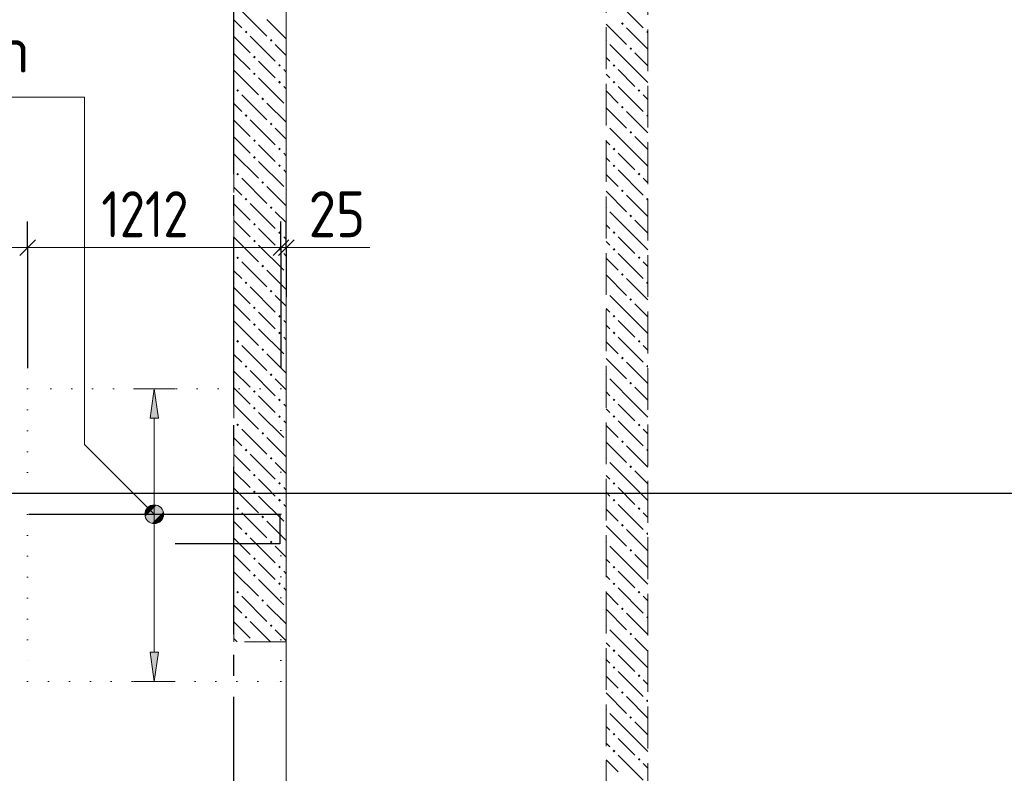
# Model space of a CAD drawing. Header units: millimetres. Extents: x 0 to 59400, y 0 to 42000.
# Tile 19 of 28: x 24038 to 28747, y 33453 to 37058. Entities that reach past the tile are written whole.
import ezdxf

# ---------------------------------------------------------------- set-up
doc = ezdxf.new("R2010")
doc.units = ezdxf.units.MM
for name, pattern in [('______2', [270, 200, -70]), ('______5', [1100, 800, -100, 100, -100]), ('______9', [100, 0, -100])]:
    doc.linetypes.add(name, pattern=pattern)
for name, color, linetype, lineweight in [('Standard', 7, 'Continuous', 25), ('ДОП Верх по Х', 7, 'Continuous', 18), ('ЖБ Перекрытие верхний уровень_1', 7, 'Continuous', 18), ('Позиционная метка номер позиции', 7, 'Continuous', 13), ('Примечания', 7, 'Continuous', 13), ('Размерная линия_ общее', 7, 'Continuous', 13)]:
    doc.layers.add(name, color=color, linetype=linetype, lineweight=lineweight)
doc.layers.add('ЖБ Стена верхний уровень', color=7, linetype='______2', lineweight=13, true_color=0x656565)
doc.layers.add('Оси', color=7, linetype='______5', lineweight=13, true_color=0x656565)
doc.styles.add('ISOCPEUR', font='txt')

msp = doc.modelspace()

# ---------------------------------------------------------------- hatches: boundary and pattern name
at = {"layer": 'ДОП Верх по Х', "linetype": 'Continuous', "lineweight": 13, "transparency": 33554687}
msp.add_hatch(color=7, dxfattribs=at).paths.add_polyline_path([(24701.7, 35152), (24681.7, 35292), (24661.7, 35152)])
msp.add_hatch(color=7, dxfattribs=at).paths.add_polyline_path([(24701.7, 34032), (24681.7, 33892), (24661.7, 34032)], flags=16)
at = {"layer": 'ЖБ Стена верхний уровень', "linetype": 'Continuous', "lineweight": 18, "transparency": 33554687}
for points in [[(26914.1, 37039.6), (26920.6, 37046.1), (26927.1, 37039.6), (26920.6, 37033.1)], [(25114.1, 36999.6), (25120.6, 37006.1), (25127.1, 36999.6), (25120.6, 36993.1)], [(27034.1, 36999.6), (27040.6, 37006.1), (27042.7, 37003.9), (27042.7, 36995.2), (27040.6, 36993.1)], [(25234.1, 36959.6), (25240.6, 36966.1), (25247.1, 36959.6), (25240.6, 36953.1)], [(26842.7, 36963.9), (26847.1, 36959.6), (26842.7, 36955.2)], [(26954.1, 36919.6), (26960.6, 36926.1), (26967.1, 36919.6), (26960.6, 36913.1)], [(25154.1, 36879.6), (25160.6, 36886.1), (25167.1, 36879.6), (25160.6, 36873.1)], [(25274.1, 36839.6), (25280.6, 36846.1), (25287.1, 36839.6), (25280.6, 36833.1)], [(26874.1, 36839.6), (26880.6, 36846.1), (26887.1, 36839.6), (26880.6, 36833.1)], [(25154.1, 36799.6), (25160.6, 36806.1), (25167.1, 36799.6), (25160.6, 36793.1)], [(25274.1, 36759.6), (25280.6, 36766.1), (25287.1, 36759.6), (25280.6, 36753.1)], [(26874.1, 36759.6), (26880.6, 36766.1), (26887.1, 36759.6), (26880.6, 36753.1)], [(25074.1, 36719.6), (25080.6, 36726.1), (25087.1, 36719.6), (25080.6, 36713.1)], [(25194.1, 36679.6), (25200.6, 36686.1), (25207.1, 36679.6), (25200.6, 36673.1)], [(26994.1, 36719.6), (27000.6, 36726.1), (27007.1, 36719.6), (27000.6, 36713.1)], [(26914.1, 36639.6), (26920.6, 36646.1), (26927.1, 36639.6), (26920.6, 36633.1)], [(25114.1, 36599.6), (25120.6, 36606.1), (25127.1, 36599.6), (25120.6, 36593.1)], [(27034.1, 36599.6), (27040.6, 36606.1), (27042.7, 36603.9), (27042.7, 36595.2), (27040.6, 36593.1)], [(25234.1, 36559.6), (25240.6, 36566.1), (25247.1, 36559.6), (25240.6, 36553.1)], [(26842.7, 36563.9), (26847.1, 36559.6), (26842.7, 36555.2)], [(26954.1, 36519.6), (26960.6, 36526.1), (26967.1, 36519.6), (26960.6, 36513.1)], [(25154.1, 36479.6), (25160.6, 36486.1), (25167.1, 36479.6), (25160.6, 36473.1)], [(25154.1, 36399.6), (25160.6, 36406.1), (25167.1, 36399.6), (25160.6, 36393.1)], [(25274.1, 36439.6), (25280.6, 36446.1), (25287.1, 36439.6), (25280.6, 36433.1)], [(26874.1, 36439.6), (26880.6, 36446.1), (26887.1, 36439.6), (26880.6, 36433.1)], [(25274.1, 36359.6), (25280.6, 36366.1), (25287.1, 36359.6), (25280.6, 36353.1)], [(26874.1, 36359.6), (26880.6, 36366.1), (26887.1, 36359.6), (26880.6, 36353.1)], [(25074.1, 36319.6), (25080.6, 36326.1), (25087.1, 36319.6), (25080.6, 36313.1)], [(26994.1, 36319.6), (27000.6, 36326.1), (27007.1, 36319.6), (27000.6, 36313.1)], [(25194.1, 36279.6), (25200.6, 36286.1), (25207.1, 36279.6), (25200.6, 36273.1)], [(26914.1, 36239.6), (26920.6, 36246.1), (26927.1, 36239.6), (26920.6, 36233.1)], [(25114.1, 36199.6), (25120.6, 36206.1), (25127.1, 36199.6), (25120.6, 36193.1)], [(27034.1, 36199.6), (27040.6, 36206.1), (27042.7, 36203.9), (27042.7, 36195.2), (27040.6, 36193.1)], [(25234.1, 36159.6), (25240.6, 36166.1), (25247.1, 36159.6), (25240.6, 36153.1)], [(26842.7, 36163.9), (26847.1, 36159.6), (26842.7, 36155.2)], [(26954.1, 36119.6), (26960.6, 36126.1), (26967.1, 36119.6), (26960.6, 36113.1)], [(25154.1, 36079.6), (25160.6, 36086.1), (25167.1, 36079.6), (25160.6, 36073.1)], [(25274.1, 36039.6), (25280.6, 36046.1), (25287.1, 36039.6), (25280.6, 36033.1)], [(26874.1, 36039.6), (26880.6, 36046.1), (26887.1, 36039.6), (26880.6, 36033.1)], [(25154.1, 35999.6), (25160.6, 36006.1), (25167.1, 35999.6), (25160.6, 35993.1)], [(25274.1, 35959.6), (25280.6, 35966.1), (25287.1, 35959.6), (25280.6, 35953.1)], [(26874.1, 35959.6), (26880.6, 35966.1), (26887.1, 35959.6), (26880.6, 35953.1)], [(25074.1, 35919.6), (25080.6, 35926.1), (25087.1, 35919.6), (25080.6, 35913.1)], [(25194.1, 35879.6), (25200.6, 35886.1), (25207.1, 35879.6), (25200.6, 35873.1)], [(26994.1, 35919.6), (27000.6, 35926.1), (27007.1, 35919.6), (27000.6, 35913.1)], [(26914.1, 35839.6), (26920.6, 35846.1), (26927.1, 35839.6), (26920.6, 35833.1)], [(25114.1, 35799.6), (25120.6, 35806.1), (25127.1, 35799.6), (25120.6, 35793.1)], [(27034.1, 35799.6), (27040.6, 35806.1), (27042.7, 35803.9), (27042.7, 35795.2), (27040.6, 35793.1)], [(25234.1, 35759.6), (25240.6, 35766.1), (25247.1, 35759.6), (25240.6, 35753.1)], [(26842.7, 35763.9), (26847.1, 35759.6), (26842.7, 35755.2)], [(26954.1, 35719.6), (26960.6, 35726.1), (26967.1, 35719.6), (26960.6, 35713.1)], [(25154.1, 35679.6), (25160.6, 35686.1), (25167.1, 35679.6), (25160.6, 35673.1)], [(25154.1, 35599.6), (25160.6, 35606.1), (25167.1, 35599.6), (25160.6, 35593.1)], [(25274.1, 35639.6), (25280.6, 35646.1), (25287.1, 35639.6), (25280.6, 35633.1)], [(26874.1, 35639.6), (26880.6, 35646.1), (26887.1, 35639.6), (26880.6, 35633.1)], [(25274.1, 35559.6), (25280.6, 35566.1), (25287.1, 35559.6), (25280.6, 35553.1)], [(26874.1, 35559.6), (26880.6, 35566.1), (26887.1, 35559.6), (26880.6, 35553.1)], [(25074.1, 35519.6), (25080.6, 35526.1), (25087.1, 35519.6), (25080.6, 35513.1)], [(26994.1, 35519.6), (27000.6, 35526.1), (27007.1, 35519.6), (27000.6, 35513.1)], [(25194.1, 35479.6), (25200.6, 35486.1), (25207.1, 35479.6), (25200.6, 35473.1)], [(26914.1, 35439.6), (26920.6, 35446.1), (26927.1, 35439.6), (26920.6, 35433.1)], [(25114.1, 35399.6), (25120.6, 35406.1), (25127.1, 35399.6), (25120.6, 35393.1)], [(27034.1, 35399.6), (27040.6, 35406.1), (27042.7, 35403.9), (27042.7, 35395.2), (27040.6, 35393.1)], [(25234.1, 35359.6), (25240.6, 35366.1), (25247.1, 35359.6), (25240.6, 35353.1)], [(26842.7, 35363.9), (26847.1, 35359.6), (26842.7, 35355.2)], [(26954.1, 35319.6), (26960.6, 35326.1), (26967.1, 35319.6), (26960.6, 35313.1)], [(25154.1, 35279.6), (25160.6, 35286.1), (25167.1, 35279.6), (25160.6, 35273.1)], [(25274.1, 35239.6), (25280.6, 35246.1), (25287.1, 35239.6), (25280.6, 35233.1)], [(26874.1, 35239.6), (26880.6, 35246.1), (26887.1, 35239.6), (26880.6, 35233.1)], [(25154.1, 35199.6), (25160.6, 35206.1), (25167.1, 35199.6), (25160.6, 35193.1)], [(25274.1, 35159.6), (25280.6, 35166.1), (25287.1, 35159.6), (25280.6, 35153.1)], [(26874.1, 35159.6), (26880.6, 35166.1), (26887.1, 35159.6), (26880.6, 35153.1)], [(25074.1, 35119.6), (25080.6, 35126.1), (25087.1, 35119.6), (25080.6, 35113.1)], [(25194.1, 35079.6), (25200.6, 35086.1), (25207.1, 35079.6), (25200.6, 35073.1)], [(26994.1, 35119.6), (27000.6, 35126.1), (27007.1, 35119.6), (27000.6, 35113.1)], [(26914.1, 35039.6), (26920.6, 35046.1), (26927.1, 35039.6), (26920.6, 35033.1)], [(25114.1, 34999.6), (25120.6, 35006.1), (25127.1, 34999.6), (25120.6, 34993.1)], [(27034.1, 34999.6), (27040.6, 35006.1), (27042.7, 35003.9), (27042.7, 34995.2), (27040.6, 34993.1)], [(25234.1, 34959.6), (25240.6, 34966.1), (25247.1, 34959.6), (25240.6, 34953.1)], [(26842.7, 34963.9), (26847.1, 34959.6), (26842.7, 34955.2)], [(26954.1, 34919.6), (26960.6, 34926.1), (26967.1, 34919.6), (26960.6, 34913.1)], [(25154.1, 34879.6), (25160.6, 34886.1), (25167.1, 34879.6), (25160.6, 34873.1)], [(25154.1, 34799.6), (25160.6, 34806.1), (25167.1, 34799.6), (25160.6, 34793.1)], [(25274.1, 34839.6), (25280.6, 34846.1), (25287.1, 34839.6), (25280.6, 34833.1)], [(26874.1, 34839.6), (26880.6, 34846.1), (26887.1, 34839.6), (26880.6, 34833.1)], [(25274.1, 34759.6), (25280.6, 34766.1), (25287.1, 34759.6), (25280.6, 34753.1)], [(26874.1, 34759.6), (26880.6, 34766.1), (26887.1, 34759.6), (26880.6, 34753.1)], [(25074.1, 34719.6), (25080.6, 34726.1), (25087.1, 34719.6), (25080.6, 34713.1)], [(26994.1, 34719.6), (27000.6, 34726.1), (27007.1, 34719.6), (27000.6, 34713.1)], [(25194.1, 34679.6), (25200.6, 34686.1), (25207.1, 34679.6), (25200.6, 34673.1)], [(26914.1, 34639.6), (26920.6, 34646.1), (26927.1, 34639.6), (26920.6, 34633.1)], [(25114.1, 34599.6), (25120.6, 34606.1), (25127.1, 34599.6), (25120.6, 34593.1)], [(27034.1, 34599.6), (27040.6, 34606.1), (27042.7, 34603.9), (27042.7, 34595.2), (27040.6, 34593.1)], [(25234.1, 34559.6), (25240.6, 34566.1), (25247.1, 34559.6), (25240.6, 34553.1)], [(26842.7, 34563.9), (26847.1, 34559.6), (26842.7, 34555.2)], [(26954.1, 34519.6), (26960.6, 34526.1), (26967.1, 34519.6), (26960.6, 34513.1)], [(25154.1, 34479.6), (25160.6, 34486.1), (25167.1, 34479.6), (25160.6, 34473.1)], [(25274.1, 34439.6), (25280.6, 34446.1), (25287.1, 34439.6), (25280.6, 34433.1)], [(26874.1, 34439.6), (26880.6, 34446.1), (26887.1, 34439.6), (26880.6, 34433.1)], [(25154.1, 34399.6), (25160.6, 34406.1), (25167.1, 34399.6), (25160.6, 34393.1)], [(25274.1, 34359.6), (25280.6, 34366.1), (25287.1, 34359.6), (25280.6, 34353.1)], [(26874.1, 34359.6), (26880.6, 34366.1), (26887.1, 34359.6), (26880.6, 34353.1)], [(25074.1, 34319.6), (25080.6, 34326.1), (25087.1, 34319.6), (25080.6, 34313.1)], [(25194.1, 34279.6), (25200.6, 34286.1), (25207.1, 34279.6), (25200.6, 34273.1)], [(26994.1, 34319.6), (27000.6, 34326.1), (27007.1, 34319.6), (27000.6, 34313.1)], [(26914.1, 34239.6), (26920.6, 34246.1), (26927.1, 34239.6), (26920.6, 34233.1)], [(25114.1, 34199.6), (25120.6, 34206.1), (25127.1, 34199.6), (25120.6, 34193.1)], [(27034.1, 34199.6), (27040.6, 34206.1), (27042.7, 34203.9), (27042.7, 34195.2), (27040.6, 34193.1)], [(25234.1, 34159.6), (25240.6, 34166.1), (25247.1, 34159.6), (25240.6, 34153.1)], [(26842.7, 34163.9), (26847.1, 34159.6), (26842.7, 34155.2)], [(26954.1, 34119.6), (26960.6, 34126.1), (26967.1, 34119.6), (26960.6, 34113.1)], [(25156.5, 34082), (25160.6, 34086.1), (25164.6, 34082)], [(26874.1, 34039.6), (26880.6, 34046.1), (26887.1, 34039.6), (26880.6, 34033.1)], [(26874.1, 33959.6), (26880.6, 33966.1), (26887.1, 33959.6), (26880.6, 33953.1)], [(26994.1, 33919.6), (27000.6, 33926.1), (27007.1, 33919.6), (27000.6, 33913.1)], [(26914.1, 33839.6), (26920.6, 33846.1), (26927.1, 33839.6), (26920.6, 33833.1)], [(27034.1, 33799.6), (27040.6, 33806.1), (27042.7, 33803.9), (27042.7, 33795.2), (27040.6, 33793.1)], [(26842.7, 33763.9), (26847.1, 33759.6), (26842.7, 33755.2)], [(26954.1, 33719.6), (26960.6, 33726.1), (26967.1, 33719.6), (26960.6, 33713.1)], [(26874.1, 33639.6), (26880.6, 33646.1), (26887.1, 33639.6), (26880.6, 33633.1)], [(26874.1, 33559.6), (26880.6, 33566.1), (26887.1, 33559.6), (26880.6, 33553.1)], [(26994.1, 33519.6), (27000.6, 33526.1), (27007.1, 33519.6), (27000.6, 33513.1)]]:
    msp.add_hatch(color=7, dxfattribs=at).paths.add_polyline_path(points, flags=16)
at = {"layer": 'Позиционная метка номер позиции', "linetype": 'Continuous', "lineweight": 13, "transparency": 33554687}
for points in [[(24649.9, 34660.2), (24693.2, 34735.3), (24638.5, 34680.5)], [(24638.5, 34680.5), (24693.2, 34735.3), (24670.3, 34735.3)], [(24638.5, 34680.5), (24670.3, 34735.3), (24638.5, 34703.5)], [(24638.5, 34703.5), (24670.3, 34735.3), (24649.9, 34723.8)], [(24649.9, 34660.2), (24713.5, 34723.8), (24693.2, 34735.3)], [(24670.3, 34648.7), (24713.5, 34723.8), (24649.9, 34660.2)], [(24670.3, 34648.7), (24725, 34703.5), (24713.5, 34723.8)], [(24693.2, 34648.7), (24725, 34703.5), (24670.3, 34648.7)], [(24693.2, 34648.7), (24725, 34680.5), (24725, 34703.5)], [(24725, 34680.5), (24693.2, 34648.7), (24713.5, 34660.2)]]:
    msp.add_hatch(color=7, dxfattribs=at).paths.add_polyline_path(points)

# ---------------------------------------------------------------- linework, layer by layer
at = {"layer": 'Standard', "color": 254, "linetype": 'Continuous', "lineweight": 25, "true_color": 0xc4c4ff, "transparency": 33554687}
msp.add_lwpolyline([(6737.7, 19786), (54971.6, 19786), (54971.6, 34792), (6737.7, 34792), (6737.7, 19786)], dxfattribs=at)
at = {"layer": 'ДОП Верх по Х', "color": 251, "linetype": 'Continuous', "lineweight": 13, "true_color": 0x494949, "transparency": 33554687}
for p, q in [((24681.7, 35292), (24581.7, 35292)), ((24681.7, 35292), (24661.7, 35152)), ((24701.7, 35152), (24681.7, 35292)), ((24681.7, 35292), (24781.7, 35292)), ((24681.7, 35292), (24681.7, 35292)), ((24661.7, 35152), (24701.7, 35152)), ((24681.7, 34032), (24681.7, 35152)), ((24681.7, 33892), (24661.7, 34032)), ((24661.7, 34032), (24701.7, 34032)), ((24701.7, 34032), (24681.7, 33892)), ((24681.7, 33892), (24581.7, 33892)), ((24681.7, 33892), (24781.7, 33892)), ((24681.7, 33892), (24681.7, 33892))]:
    msp.add_line(p, q, dxfattribs=at)
at = {"layer": 'ДОП Верх по Х', "color": 7, "linetype": 'Continuous', "lineweight": 25, "transparency": 33554687}
msp.add_lwpolyline([(24081.7, 34692), (25281.7, 34692), (25281.7, 34550), (24781.7, 34550)], dxfattribs=at)
at = {"layer": 'ЖБ Перекрытие верхний уровень_1', "color": 7, "linetype": 'Continuous', "lineweight": 18, "transparency": 33554687}
msp.add_line((25312.7, 31482), (25312.7, 38032), dxfattribs=at)
at = {"layer": 'ЖБ Стена верхний уровень', "color": 251, "linetype": '______2', "lineweight": 13, "true_color": 0x656565, "transparency": 33554687}
for p, q in [((27042.7, 31682), (27042.7, 38032)), ((26842.7, 37832), (26842.7, 31682)), ((25062.7, 37782), (25062.7, 34082)), ((25312.7, 34082), (25312.7, 37782)), ((25312.7, 34082), (25062.7, 34082))]:
    msp.add_line(p, q, dxfattribs=at)
at = {"layer": 'ЖБ Стена верхний уровень', "color": 9, "linetype": 'Continuous', "lineweight": 18, "true_color": 0xc7c7c7, "transparency": 33554687}
for p, q in [((26900.6, 37139.6), (27020.6, 37019.6)), ((25100.6, 37099.6), (25220.6, 36979.6)), ((25220.6, 37059.6), (25312.7, 36967.4)), ((26842.7, 37037.4), (26940.6, 36939.6)), ((27042.7, 36917.4), (26940.6, 37019.6)), ((25140.6, 36979.6), (25260.6, 36859.6)), ((25312.7, 36887.4), (25260.6, 36939.6)), ((26980.6, 36819.6), (26860.6, 36939.6)), ((26842.7, 36877.4), (26860.6, 36859.6)), ((26980.6, 36899.6), (27042.7, 36837.4)), ((25220.6, 36819.6), (25180.6, 36859.6)), ((25260.6, 36779.6), (25220.6, 36819.6)), ((25300.6, 36819.6), (25312.7, 36807.4)), ((26860.6, 36779.6), (26842.7, 36797.4)), ((26900.6, 36819.6), (26980.6, 36739.6)), ((26980.6, 36819.6), (27042.7, 36757.4)), ((25180.6, 36779.6), (25300.6, 36659.6)), ((25300.6, 36739.6), (25312.7, 36727.4)), ((26900.6, 36739.6), (27020.6, 36619.6)), ((25100.6, 36699.6), (25220.6, 36579.6)), ((26842.7, 36717.4), (26900.6, 36659.6)), ((27042.7, 36677.4), (27020.6, 36699.6)), ((25220.6, 36659.6), (25312.7, 36567.4)), ((26842.7, 36637.4), (26940.6, 36539.6)), ((27042.7, 36517.4), (26940.6, 36619.6)), ((25140.6, 36579.6), (25260.6, 36459.6)), ((25312.7, 36487.4), (25260.6, 36539.6)), ((26980.6, 36419.6), (26860.6, 36539.6)), ((26980.6, 36499.6), (27042.7, 36437.4)), ((25220.6, 36419.6), (25180.6, 36459.6)), ((26842.7, 36477.4), (26860.6, 36459.6)), ((25260.6, 36379.6), (25220.6, 36419.6)), ((25300.6, 36419.6), (25312.7, 36407.4)), ((26900.6, 36419.6), (26980.6, 36339.6)), ((26980.6, 36419.6), (27042.7, 36357.4)), ((25180.6, 36379.6), (25300.6, 36259.6)), ((26860.6, 36379.6), (26842.7, 36397.4)), ((25300.6, 36339.6), (25312.7, 36327.4)), ((26842.7, 36317.4), (26900.6, 36259.6)), ((26900.6, 36339.6), (27020.6, 36219.6)), ((25100.6, 36299.6), (25220.6, 36179.6)), ((27042.7, 36277.4), (27020.6, 36299.6)), ((25220.6, 36259.6), (25312.7, 36167.4)), ((26842.7, 36237.4), (26940.6, 36139.6)), ((27042.7, 36117.4), (26940.6, 36219.6)), ((25140.6, 36179.6), (25260.6, 36059.6)), ((25312.7, 36087.4), (25260.6, 36139.6)), ((26980.6, 36019.6), (26860.6, 36139.6)), ((26842.7, 36077.4), (26860.6, 36059.6)), ((26980.6, 36099.6), (27042.7, 36037.4)), ((25220.6, 36019.6), (25180.6, 36059.6)), ((25180.6, 35979.6), (25300.6, 35859.6)), ((25260.6, 35979.6), (25220.6, 36019.6)), ((25300.6, 36019.6), (25312.7, 36007.4)), ((26860.6, 35979.6), (26842.7, 35997.4)), ((26900.6, 36019.6), (26980.6, 35939.6)), ((26980.6, 36019.6), (27042.7, 35957.4)), ((25300.6, 35939.6), (25312.7, 35927.4)), ((26900.6, 35939.6), (27020.6, 35819.6)), ((25100.6, 35899.6), (25220.6, 35779.6)), ((26842.7, 35917.4), (26900.6, 35859.6)), ((27042.7, 35877.4), (27020.6, 35899.6)), ((25220.6, 35859.6), (25312.7, 35767.4)), ((26842.7, 35837.4), (26940.6, 35739.6)), ((27042.7, 35717.4), (26940.6, 35819.6)), ((25140.6, 35779.6), (25260.6, 35659.6)), ((25312.7, 35687.4), (25260.6, 35739.6)), ((26980.6, 35619.6), (26860.6, 35739.6)), ((26980.6, 35699.6), (27042.7, 35637.4)), ((25220.6, 35619.6), (25180.6, 35659.6)), ((26842.7, 35677.4), (26860.6, 35659.6)), ((25260.6, 35579.6), (25220.6, 35619.6)), ((25300.6, 35619.6), (25312.7, 35607.4)), ((26900.6, 35619.6), (26980.6, 35539.6)), ((26980.6, 35619.6), (27042.7, 35557.4)), ((25180.6, 35579.6), (25300.6, 35459.6)), ((26860.6, 35579.6), (26842.7, 35597.4)), ((25300.6, 35539.6), (25312.7, 35527.4)), ((26842.7, 35517.4), (26900.6, 35459.6)), ((26900.6, 35539.6), (27020.6, 35419.6)), ((25100.6, 35499.6), (25220.6, 35379.6)), ((27042.7, 35477.4), (27020.6, 35499.6)), ((25220.6, 35459.6), (25312.7, 35367.4)), ((26842.7, 35437.4), (26940.6, 35339.6)), ((27042.7, 35317.4), (26940.6, 35419.6)), ((25140.6, 35379.6), (25260.6, 35259.6)), ((25312.7, 35287.4), (25260.6, 35339.6)), ((26980.6, 35219.6), (26860.6, 35339.6)), ((26842.7, 35277.4), (26860.6, 35259.6)), ((26980.6, 35299.6), (27042.7, 35237.4)), ((25220.6, 35219.6), (25180.6, 35259.6)), ((25180.6, 35179.6), (25300.6, 35059.6)), ((25260.6, 35179.6), (25220.6, 35219.6)), ((25300.6, 35219.6), (25312.7, 35207.4)), ((26860.6, 35179.6), (26842.7, 35197.4)), ((26900.6, 35219.6), (26980.6, 35139.6)), ((26980.6, 35219.6), (27042.7, 35157.4)), ((25300.6, 35139.6), (25312.7, 35127.4)), ((26900.6, 35139.6), (27020.6, 35019.6)), ((25100.6, 35099.6), (25220.6, 34979.6)), ((26842.7, 35117.4), (26900.6, 35059.6)), ((27042.7, 35077.4), (27020.6, 35099.6)), ((25220.6, 35059.6), (25312.7, 34967.4)), ((26842.7, 35037.4), (26940.6, 34939.6)), ((27042.7, 34917.4), (26940.6, 35019.6)), ((25140.6, 34979.6), (25260.6, 34859.6)), ((25312.7, 34887.4), (25260.6, 34939.6)), ((26980.6, 34819.6), (26860.6, 34939.6)), ((26980.6, 34899.6), (27042.7, 34837.4)), ((25220.6, 34819.6), (25180.6, 34859.6)), ((26842.7, 34877.4), (26860.6, 34859.6)), ((25260.6, 34779.6), (25220.6, 34819.6)), ((25300.6, 34819.6), (25312.7, 34807.4)), ((26900.6, 34819.6), (26980.6, 34739.6)), ((26980.6, 34819.6), (27042.7, 34757.4)), ((25180.6, 34779.6), (25300.6, 34659.6)), ((26860.6, 34779.6), (26842.7, 34797.4)), ((25300.6, 34739.6), (25312.7, 34727.4)), ((26842.7, 34717.4), (26900.6, 34659.6)), ((26900.6, 34739.6), (27020.6, 34619.6)), ((25100.6, 34699.6), (25220.6, 34579.6)), ((27042.7, 34677.4), (27020.6, 34699.6)), ((25220.6, 34659.6), (25312.7, 34567.4)), ((26842.7, 34637.4), (26940.6, 34539.6)), ((27042.7, 34517.4), (26940.6, 34619.6)), ((25140.6, 34579.6), (25260.6, 34459.6)), ((25312.7, 34487.4), (25260.6, 34539.6)), ((26980.6, 34419.6), (26860.6, 34539.6)), ((26842.7, 34477.4), (26860.6, 34459.6)), ((26980.6, 34499.6), (27042.7, 34437.4)), ((25220.6, 34419.6), (25180.6, 34459.6)), ((25180.6, 34379.6), (25300.6, 34259.6)), ((25260.6, 34379.6), (25220.6, 34419.6)), ((25300.6, 34419.6), (25312.7, 34407.4)), ((26860.6, 34379.6), (26842.7, 34397.4)), ((26900.6, 34419.6), (26980.6, 34339.6)), ((26980.6, 34419.6), (27042.7, 34357.4)), ((25300.6, 34339.6), (25312.7, 34327.4)), ((26900.6, 34339.6), (27020.6, 34219.6)), ((25100.6, 34299.6), (25220.6, 34179.6)), ((26842.7, 34317.4), (26900.6, 34259.6)), ((27042.7, 34277.4), (27020.6, 34299.6)), ((25220.6, 34259.6), (25312.7, 34167.4)), ((26842.7, 34237.4), (26940.6, 34139.6)), ((27042.7, 34117.4), (26940.6, 34219.6)), ((25140.6, 34179.6), (25238.1, 34082)), ((25312.7, 34087.4), (25260.6, 34139.6)), ((26980.6, 34019.6), (26860.6, 34139.6)), ((26980.6, 34099.6), (27042.7, 34037.4)), ((26842.7, 34077.4), (26860.6, 34059.6)), ((26900.6, 34019.6), (26980.6, 33939.6)), ((26980.6, 34019.6), (27042.7, 33957.4)), ((26860.6, 33979.6), (26842.7, 33997.4)), ((26842.7, 33917.4), (26900.6, 33859.6)), ((26900.6, 33939.6), (27020.6, 33819.6)), ((27042.7, 33877.4), (27020.6, 33899.6)), ((26842.7, 33837.4), (26940.6, 33739.6)), ((27042.7, 33717.4), (26940.6, 33819.6)), ((26980.6, 33619.6), (26860.6, 33739.6)), ((26842.7, 33677.4), (26860.6, 33659.6)), ((26980.6, 33699.6), (27042.7, 33637.4)), ((26860.6, 33579.6), (26842.7, 33597.4)), ((26900.6, 33619.6), (26980.6, 33539.6)), ((26980.6, 33619.6), (27042.7, 33557.4)), ((26900.6, 33539.6), (27020.6, 33419.6)), ((26842.7, 33517.4), (26900.6, 33459.6)), ((27042.7, 33477.4), (27020.6, 33499.6))]:
    msp.add_line(p, q, dxfattribs=at)
for points in [[(25100.6, 37019.6), (25062.7, 37057.4), (25062.7, 37057.4)], [(25062.7, 36977.4), (25062.7, 36977.4), (25140.6, 36899.6)], [(25062.7, 36897.4), (25062.7, 36897.4), (25140.6, 36819.6)], [(25062.7, 36817.4), (25062.7, 36817.4), (25180.6, 36699.6)], [(25100.6, 36619.6), (25062.7, 36657.4), (25062.7, 36657.4)], [(25062.7, 36577.4), (25062.7, 36577.4), (25140.6, 36499.6)], [(25062.7, 36497.4), (25062.7, 36497.4), (25140.6, 36419.6)], [(25062.7, 36417.4), (25062.7, 36417.4), (25180.6, 36299.6)], [(25100.6, 36219.6), (25062.7, 36257.4), (25062.7, 36257.4)], [(25062.7, 36177.4), (25062.7, 36177.4), (25140.6, 36099.6)], [(25062.7, 36097.4), (25062.7, 36097.4), (25140.6, 36019.6)], [(25062.7, 36017.4), (25062.7, 36017.4), (25180.6, 35899.6)], [(25100.6, 35819.6), (25062.7, 35857.4), (25062.7, 35857.4)], [(25062.7, 35777.4), (25062.7, 35777.4), (25140.6, 35699.6)], [(25062.7, 35697.4), (25062.7, 35697.4), (25140.6, 35619.6)], [(25062.7, 35617.4), (25062.7, 35617.4), (25180.6, 35499.6)], [(25100.6, 35419.6), (25062.7, 35457.4), (25062.7, 35457.4)], [(25062.7, 35377.4), (25062.7, 35377.4), (25140.6, 35299.6)], [(25062.7, 35297.4), (25062.7, 35297.4), (25140.6, 35219.6)], [(25062.7, 35217.4), (25062.7, 35217.4), (25180.6, 35099.6)], [(25100.6, 35019.6), (25062.7, 35057.4), (25062.7, 35057.4)], [(25062.7, 34977.4), (25062.7, 34977.4), (25140.6, 34899.6)], [(25062.7, 34897.4), (25062.7, 34897.4), (25140.6, 34819.6)], [(25062.7, 34817.4), (25062.7, 34817.4), (25180.6, 34699.6)], [(25100.6, 34619.6), (25062.7, 34657.4), (25062.7, 34657.4)], [(25062.7, 34577.4), (25062.7, 34577.4), (25140.6, 34499.6)], [(25062.7, 34497.4), (25062.7, 34497.4), (25140.6, 34419.6)], [(25062.7, 34417.4), (25062.7, 34417.4), (25180.6, 34299.6)], [(25100.6, 34219.6), (25062.7, 34257.4), (25062.7, 34257.4)], [(25062.7, 34177.4), (25062.7, 34177.4), (25140.6, 34099.6)], [(25062.7, 34097.4), (25062.7, 34097.4), (25078.1, 34082)]]:
    msp.add_lwpolyline(points, dxfattribs=at)
at = {"layer": 'Оси', "color": 8, "linetype": '______5', "lineweight": -3, "transparency": 33554687}
msp.add_line((25062.7, 16519.3), (25062.7, 38804.6), dxfattribs=at)
at = {"layer": 'Позиционная метка номер позиции', "color": 251, "linetype": 'Continuous', "lineweight": 13, "true_color": 0x656565, "transparency": 33554687}
msp.add_line((25312.7, 35967.9), (25712.7, 35967.9), dxfattribs=at)
at = {"layer": 'Позиционная метка номер позиции', "color": 7, "linetype": 'Continuous', "lineweight": 13, "transparency": 33554687}
for p, q in [((24649.9, 34723.8), (24649.9, 34723.8)), ((24713.5, 34723.8), (24713.5, 34723.8)), ((24649.9, 34660.2), (24649.9, 34660.2)), ((24713.5, 34660.2), (24713.5, 34660.2))]:
    msp.add_line(p, q, dxfattribs=at)
msp.add_lwpolyline([(24681.7, 34692), (24348.4, 35025.3), (24348.4, 36688), (22197.4, 36688)], dxfattribs=at)
msp.add_circle((24681.7, 34692), 45, dxfattribs=at)
at = {"layer": 'Примечания', "color": 7, "linetype": '______9', "lineweight": 13, "transparency": 33554687}
for p, q in [((24075.7, 35292), (24075.7, 33892)), ((25287.7, 35292), (24075.7, 35292)), ((25287.7, 33892), (25287.7, 35292)), ((24075.7, 33892), (25287.7, 33892))]:
    msp.add_line(p, q, dxfattribs=at)
at = {"layer": 'Размерная линия_ общее', "color": 251, "linetype": 'Continuous', "lineweight": -3, "true_color": 0x656565, "transparency": 33554687}
for p, q in [((24075.7, 35967.9), (24075.7, 36092.9)), ((25287.7, 35967.9), (25287.7, 36092.9)), ((25312.7, 35967.9), (25312.7, 36092.9)), ((24075.7, 35967.9), (24075.7, 35842.9)), ((24075.7, 35967.9), (24075.7, 35392)), ((25287.7, 35967.9), (25287.7, 35842.9)), ((25287.7, 35967.9), (25287.7, 35392)), ((25312.7, 35967.9), (25312.7, 35842.9)), ((25312.7, 35967.9), (25312.7, 35731.9))]:
    msp.add_line(p, q, dxfattribs=at)
at = {"layer": 'Размерная линия_ общее', "color": 251, "linetype": 'Continuous', "lineweight": 25, "true_color": 0x656565, "transparency": 33554687}
for p, q in [((24038.2, 35930.4), (24113.2, 36005.4)), ((25250.2, 35930.4), (25325.2, 36005.4)), ((25275.2, 35930.4), (25350.2, 36005.4))]:
    msp.add_line(p, q, dxfattribs=at)
at = {"layer": 'Размерная линия_ общее', "color": 251, "linetype": 'Continuous', "lineweight": 13, "true_color": 0x656565, "transparency": 33554687}
for p, q in [((24075.7, 35967.9), (24000.7, 35967.9)), ((24075.7, 35967.9), (25287.7, 35967.9)), ((25287.7, 35967.9), (25312.7, 35967.9)), ((25312.7, 35967.9), (25387.7, 35967.9))]:
    msp.add_line(p, q, dxfattribs=at)

# ---------------------------------------------------------------- texts
at = {"layer": 'ДОП Верх по Х', "color": 7, "linetype": 'Continuous', "lineweight": 13, "transparency": 33554687, "insert": (22317.4, 36805.3), "char_height": 220, "width": 2104.37, "attachment_point": 7, "style": 'ISOCPEUR'}
msp.add_mtext('\\W0.94;ø12 L=1830mm ', dxfattribs=at)
at = {"layer": 'Размерная линия_ общее', "color": 251, "linetype": 'Continuous', "lineweight": 25, "true_color": 0x656565, "transparency": 33554687, "char_height": 220, "attachment_point": 7, "style": 'ISOCPEUR'}
for s, insert, width in [('\\W0.80;1212', (24428.7, 36017.9), 615.711), ('\\W0.87;25', (25420.2, 36017.9), 403.932)]:
    msp.add_mtext(s, dxfattribs=dict(at, insert=insert, width=width))

doc.saveas('drawing.dxf')
